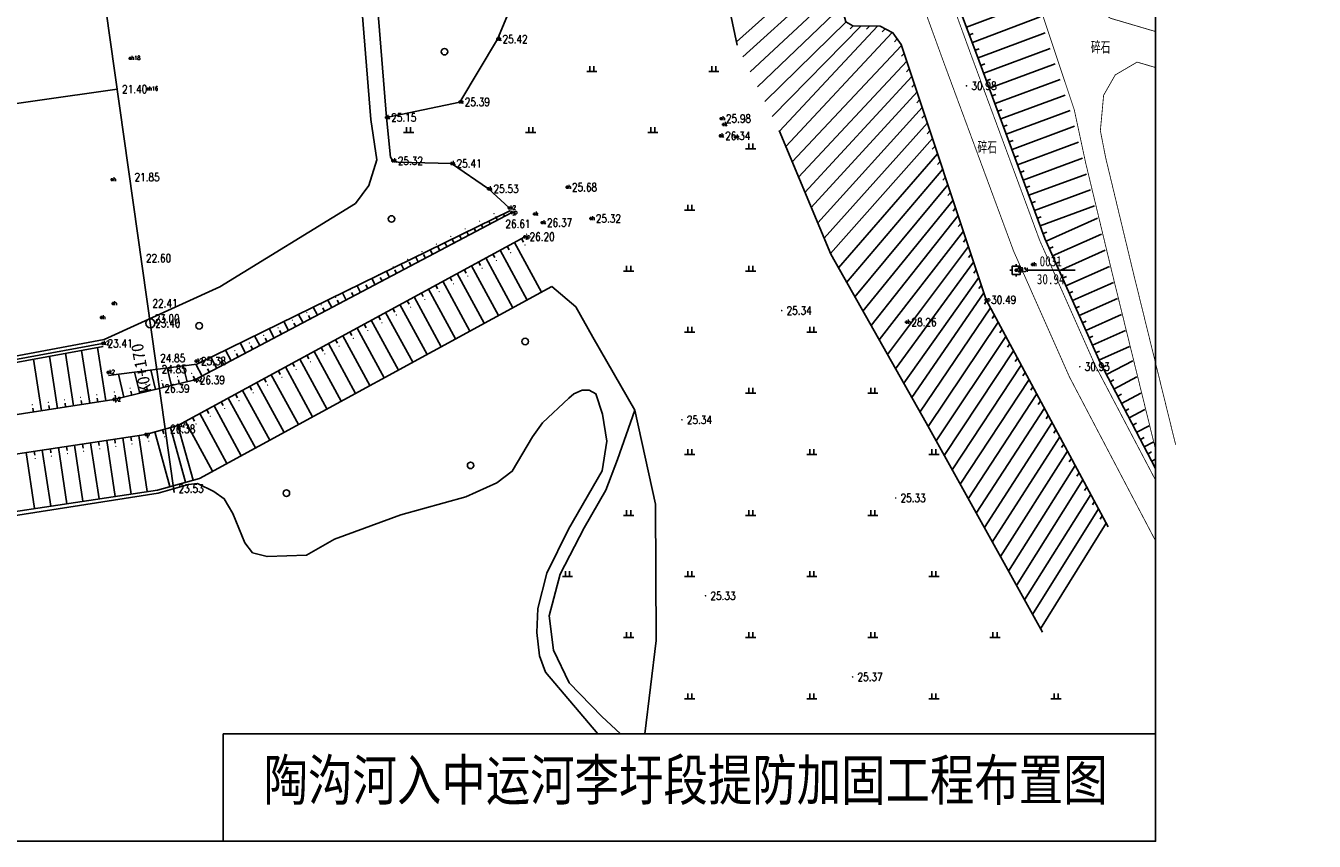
# Model space of a CAD drawing. Extents: x 475446 to 490894, y 3788879 to 3821323.
# Tile 6 of 75: x 475626 to 475785, y 3817560 to 3817660. Entities that reach past the tile are written whole.
import ezdxf
from ezdxf.enums import TextEntityAlignment as Align

# ---------------------------------------------------------------- set-up
doc = ezdxf.new("R2010")
doc.units = 0
doc.header["$LTSCALE"] = 0.5
doc.header["$PDMODE"] = 34
doc.header["$PDSIZE"] = 0.2
doc.linetypes.add('X3', pattern=[5, 4, -1])
doc.layers.get('0').update_dxf_attribs({"linetype": 'CONTINUOUS'})
for name, color, linetype in [('DLSS', 4, 'CONTINUOUS'), ('DMTZ', 3, 'CONTINUOUS'), ('dmx', 1, 'CONTINUOUS'), ('GCD', 1, 'CONTINUOUS'), ('JMD', 6, 'CONTINUOUS'), ('KZD', 1, 'CONTINUOUS'), ('SXSS', 5, 'CONTINUOUS'), ('ZBTZ', 3, 'CONTINUOUS'), ('zdh', 7, 'CONTINUOUS')]:
    doc.layers.add(name, color=color, linetype=linetype)
doc.styles.add('-仿宋_GB2312', font='simfang_0.ttf', dxfattribs={"width": 0.8})
doc.styles.add('HZ', font='rs.shx', dxfattribs={"width": 0.8, "bigfont": 'hztxt.shx'})
doc.styles.add('正等线体', font='simhei_0.ttf')
doc.styles.add('黑体', font='simhei_0.ttf')
doc.linetypes.add('10421', pattern='A,2,[150,AAA.SHX,S=0.5,R=0,X=0,Y=0.5],1e-11', length=2)
doc.linetypes.add('10422', pattern='A,0.75,[150,AAA.SHX,S=0.5,R=0,X=0,Y=0.5],1.5,[177,AAA.SHX,S=1,R=0,X=0,Y=0.4],0.75', length=3)
doc.linetypes.add('1161', pattern='A,0,[149,AAA.SHX,S=0.15,R=0,X=0,Y=0],-1.6', length=1.6)

# ---------------------------------------------------------------- blocks, each defined once
blk = doc.blocks.new('GC200')
at = {"linetype": 'Continuous', "const_width": 0.2, "flags": 128}
blk.add_lwpolyline([(-0.1, 0, 1), (0.1, 0, 1)], format="xyb", close=True, dxfattribs=at)
blk = doc.blocks.new('gc119')
for p, q in [((-1.25, 0), (1.25, 0)), ((-0.5, 1.3), (-0.5, 0)), ((0.5, 1.3), (0.5, 0))]:
    blk.add_line(p, q)
blk = doc.blocks.new('gc326')
blk.add_circle((0, 0), 0.8)
blk = doc.blocks.new('*U4')
at = {"linetype": 'Continuous'}
for points in [[(-0.15, 0), (-0.14, -0.06), (-0.14, 0.06)], [(-0.14, 0.06), (-0.11, -0.11), (-0.11, 0.11)], [(-0.11, -0.11), (-0.14, 0.06), (-0.14, -0.06)], [(-0.11, 0.11), (-0.06, -0.14), (-0.06, 0.14)], [(-0.06, -0.14), (-0.11, 0.11), (-0.11, -0.11)], [(-0.06, 0.14), (0, -0.15), (0, 0.15)], [(0, -0.15), (-0.06, 0.14), (-0.06, -0.14)], [(0, 0.15), (0.06, -0.14), (0.06, 0.14)], [(0.06, -0.14), (0, 0.15), (0, -0.15)], [(0.06, 0.14), (0.11, -0.11), (0.11, 0.11)], [(0.11, -0.11), (0.06, 0.14), (0.06, -0.14)], [(0.11, 0.11), (0.14, -0.06), (0.14, 0.06)], [(0.14, -0.06), (0.11, 0.11), (0.11, -0.11)], [(0.15, 0), (0.14, 0.06), (0.14, -0.06)]]:
    blk.add_solid(points, dxfattribs=at)
blk = doc.blocks.new('gc259')
at = {"linetype": 'Continuous', "flags": 128}
for points in [[(-1, 0), (-1.5, 0)], [(-1, -1), (1, -1), (1, 1), (-1, 1), (-1, -1)], [(0, 1), (0, 1.5)], [(1, 0), (1.5, 0)], [(0, -1), (0, -1.5)]]:
    blk.add_lwpolyline(points, dxfattribs=at)
at = {"linetype": 'Continuous'}
blk.add_circle((0, 0), 0.15, dxfattribs=at)
blk.add_point((0, 0), dxfattribs=at)
blk.add_blockref('*U4', (0, 0), dxfattribs=at)

msp = doc.modelspace()

# ---------------------------------------------------------------- linework, layer by layer
for p, q in [((475715.22, 3817645.64), (475715.22, 3817644.99)), ((475715.72, 3817645.64), (475715.72, 3817644.99)), ((475714.84, 3817644.99), (475716.09, 3817644.99)), ((475707.34, 3817637.49), (475708.59, 3817637.49)), ((475707.72, 3817638.14), (475707.72, 3817637.49)), ((475708.22, 3817638.14), (475708.22, 3817637.49)), ((475699.84, 3817629.99), (475701.09, 3817629.99)), ((475700.22, 3817630.64), (475700.22, 3817629.99)), ((475700.72, 3817630.64), (475700.72, 3817629.99)), ((475714.84, 3817629.99), (475716.09, 3817629.99)), ((475715.22, 3817630.64), (475715.22, 3817629.99)), ((475715.72, 3817630.64), (475715.72, 3817629.99)), ((475707.72, 3817623.14), (475707.72, 3817622.49)), ((475708.22, 3817623.14), (475708.22, 3817622.49)), ((475722.72, 3817623.14), (475722.72, 3817622.49)), ((475723.22, 3817623.14), (475723.22, 3817622.49)), ((475707.34, 3817622.49), (475708.59, 3817622.49)), ((475722.34, 3817622.49), (475723.59, 3817622.49)), ((475715.22, 3817615.64), (475715.22, 3817614.99)), ((475715.72, 3817615.64), (475715.72, 3817614.99)), ((475730.22, 3817615.64), (475730.22, 3817614.99)), ((475730.72, 3817615.64), (475730.72, 3817614.99)), ((475714.84, 3817614.99), (475716.09, 3817614.99)), ((475729.84, 3817614.99), (475731.09, 3817614.99)), ((475707.34, 3817607.49), (475708.59, 3817607.49)), ((475707.72, 3817608.14), (475707.72, 3817607.49)), ((475708.22, 3817608.14), (475708.22, 3817607.49)), ((475722.34, 3817607.49), (475723.59, 3817607.49)), ((475722.72, 3817608.14), (475722.72, 3817607.49)), ((475723.22, 3817608.14), (475723.22, 3817607.49)), ((475737.34, 3817607.49), (475738.59, 3817607.49)), ((475737.72, 3817608.14), (475737.72, 3817607.49)), ((475738.22, 3817608.14), (475738.22, 3817607.49)), ((475699.84, 3817599.99), (475701.09, 3817599.99)), ((475700.22, 3817600.64), (475700.22, 3817599.99)), ((475700.72, 3817600.64), (475700.72, 3817599.99)), ((475714.84, 3817599.99), (475716.09, 3817599.99)), ((475715.22, 3817600.64), (475715.22, 3817599.99)), ((475715.72, 3817600.64), (475715.72, 3817599.99)), ((475729.84, 3817599.99), (475731.09, 3817599.99)), ((475730.22, 3817600.64), (475730.22, 3817599.99)), ((475730.72, 3817600.64), (475730.72, 3817599.99)), ((475692.72, 3817593.14), (475692.72, 3817592.49)), ((475693.22, 3817593.14), (475693.22, 3817592.49)), ((475707.72, 3817593.14), (475707.72, 3817592.49)), ((475708.22, 3817593.14), (475708.22, 3817592.49)), ((475722.72, 3817593.14), (475722.72, 3817592.49)), ((475723.22, 3817593.14), (475723.22, 3817592.49)), ((475737.72, 3817593.14), (475737.72, 3817592.49)), ((475738.22, 3817593.14), (475738.22, 3817592.49)), ((475692.34, 3817592.49), (475693.59, 3817592.49)), ((475707.34, 3817592.49), (475708.59, 3817592.49)), ((475722.34, 3817592.49), (475723.59, 3817592.49)), ((475737.34, 3817592.49), (475738.59, 3817592.49)), ((475700.22, 3817585.64), (475700.22, 3817584.99)), ((475700.72, 3817585.64), (475700.72, 3817584.99)), ((475715.22, 3817585.64), (475715.22, 3817584.99)), ((475715.72, 3817585.64), (475715.72, 3817584.99)), ((475730.22, 3817585.64), (475730.22, 3817584.99)), ((475730.72, 3817585.64), (475730.72, 3817584.99)), ((475745.22, 3817585.64), (475745.22, 3817584.99)), ((475745.72, 3817585.64), (475745.72, 3817584.99)), ((475699.84, 3817584.99), (475701.09, 3817584.99)), ((475714.84, 3817584.99), (475716.09, 3817584.99)), ((475729.84, 3817584.99), (475731.09, 3817584.99)), ((475744.84, 3817584.99), (475746.09, 3817584.99)), ((475707.34, 3817577.49), (475708.59, 3817577.49)), ((475707.72, 3817578.14), (475707.72, 3817577.49)), ((475708.22, 3817578.14), (475708.22, 3817577.49)), ((475722.34, 3817577.49), (475723.59, 3817577.49)), ((475722.72, 3817578.14), (475722.72, 3817577.49)), ((475723.22, 3817578.14), (475723.22, 3817577.49)), ((475737.34, 3817577.49), (475738.59, 3817577.49)), ((475737.72, 3817578.14), (475737.72, 3817577.49)), ((475738.22, 3817578.14), (475738.22, 3817577.49)), ((475752.34, 3817577.49), (475753.59, 3817577.49)), ((475752.72, 3817578.14), (475752.72, 3817577.49)), ((475753.22, 3817578.14), (475753.22, 3817577.49))]:
    msp.add_line(p, q)
at = {"linetype": 'Continuous'}
msp.add_lwpolyline([(475446.79, 3817880.56), (475765.2, 3817880.56), (475765.2, 3817559.99), (475446.79, 3817559.99)], close=True, dxfattribs=at)
at = {"linetype": 'Continuous', "flags": 128}
msp.add_lwpolyline([(475476.63, 3817697.07), (475576.45, 3817656.05), (475598.91, 3817650.61), (475617.76, 3817649.51), (475637.65, 3817652.33)], dxfattribs=at)
at = {"color": 3, "linetype": 'Continuous'}
msp.add_lwpolyline([(475765.2, 3817559.99), (475650.67, 3817559.99), (475650.67, 3817573.17), (475765.2, 3817573.17)], close=True, dxfattribs=at)
at = {"linetype": 'Continuous'}
msp.add_circle((475641.72, 3817623.58, 23.41), 0.543, dxfattribs=at)
at = {"layer": 'DLSS', "linetype": 'Continuous', "const_width": 0.1, "elevation": 26.1, "flags": 128}
for points in [[(475765.2, 3817659.4), (475759.66, 3817661.03), (475755.81, 3817663.4), (475750.91, 3817669.18), (475745.14, 3817677.18), (475734.32, 3817692.73), (475729.59, 3817699.06), (475717.98, 3817740.96), (475702.97, 3817796.05), (475691.57, 3817854.92), (475686.95, 3817880.56)], [(475619.63, 3817817.53), (475632.39, 3817810.63), (475647.33, 3817800.67), (475661.83, 3817788.55), (475676.61, 3817773.94), (475685.29, 3817762.41), (475698, 3817739.25), (475713.04, 3817710.14), (475722.67, 3817696.11), (475727.47, 3817687.75), (475739.23, 3817655.46), (475747.76, 3817632.43), (475754.63, 3817616.96), (475765.2, 3817596.85)]]:
    msp.add_lwpolyline(points, dxfattribs=at)
at = {"layer": 'DLSS', "linetype": 'X3', "const_width": 0.1, "elevation": 26.1, "flags": 128}
for points in [[(475730.72, 3817688.93), (475742.48, 3817656.66), (475750.97, 3817633.73), (475757.75, 3817618.47), (475765.2, 3817604.3)], [(475765.2, 3817654.98), (475762.93, 3817655.65)]]:
    msp.add_lwpolyline(points, dxfattribs=at)
at = {"layer": 'DLSS', "linetype": 'X3', "const_width": 0.1, "flags": 128}
msp.add_lwpolyline([(475765.2, 3817608.05), (475759.96, 3817629.34), (475756.59, 3817643.34), (475755.21, 3817649.78), (475750.92, 3817662.61)], dxfattribs=at)
at = {"layer": 'DLSS', "linetype": 'Continuous', "const_width": 0.1, "flags": 128}
msp.add_lwpolyline([(475767.66, 3817608.66), (475762.42, 3817629.94), (475759.06, 3817643.91), (475758.41, 3817647.23), (475758.81, 3817651.58), (475760.24, 3817654.08), (475762.93, 3817655.65)], dxfattribs=at)
at = {"layer": 'DMTZ', "linetype": 'Continuous'}
for p, q in [((475725.03, 3817668.28), (475713.7, 3817658.13)), ((475725.56, 3817666.35), (475714.51, 3817656.28)), ((475726.09, 3817664.42), (475715.41, 3817654.45)), ((475741.98, 3817659.92), (475750.14, 3817663)), ((475726.62, 3817662.49), (475716.31, 3817652.63)), ((475742.69, 3817658.05), (475751.02, 3817661.2)), ((475727.17, 3817660.58), (475717.2, 3817650.81)), ((475729.04, 3817660.09), (475718.1, 3817648.99)), ((475731.04, 3817660.06), (475718.99, 3817647.16)), ((475728.04, 3817660.1), (475727.68, 3817659.75)), ((475730.04, 3817660.07), (475729.69, 3817659.71)), ((475731.96, 3817659.75), (475731.62, 3817659.38)), ((475732.85, 3817659.29), (475719.77, 3817645.28)), ((475733.46, 3817658.51), (475733.11, 3817658.14)), ((475742.34, 3817658.99), (475742.8, 3817659.16)), ((475743.39, 3817656.18), (475751.65, 3817659.24)), ((475734, 3817657.67), (475720.56, 3817643.41)), ((475734.31, 3817656.72), (475733.97, 3817656.36)), ((475743.04, 3817657.12), (475743.51, 3817657.29)), ((475744.08, 3817654.3), (475752.26, 3817657.33)), ((475734.63, 3817655.77), (475721.34, 3817641.53)), ((475734.94, 3817654.82), (475734.6, 3817654.46)), ((475743.74, 3817655.24), (475744.21, 3817655.42)), ((475744.78, 3817652.43), (475752.87, 3817655.42)), ((475735.26, 3817653.87), (475722.12, 3817639.66)), ((475744.43, 3817653.37), (475744.9, 3817653.54)), ((475745.47, 3817650.55), (475753.48, 3817653.52)), ((475735.89, 3817651.98), (475722.9, 3817637.78)), ((475735.58, 3817652.93), (475735.24, 3817652.56)), ((475745.13, 3817651.49), (475745.59, 3817651.66)), ((475736.52, 3817650.08), (475723.69, 3817635.9)), ((475736.21, 3817651.03), (475735.87, 3817650.66)), ((475746.17, 3817648.68), (475754.09, 3817651.61)), ((475736.84, 3817649.13), (475736.5, 3817648.76)), ((475745.82, 3817649.61), (475746.29, 3817649.79)), ((475746.86, 3817646.8), (475754.71, 3817649.7)), ((475737.16, 3817648.18), (475724.47, 3817634.03)), ((475737.47, 3817647.23), (475737.14, 3817646.86)), ((475746.51, 3817647.74), (475746.98, 3817647.91)), ((475747.56, 3817644.93), (475755.24, 3817647.77)), ((475737.79, 3817646.28), (475725.25, 3817632.15)), ((475738.1, 3817645.34), (475737.77, 3817644.96)), ((475747.21, 3817645.86), (475747.68, 3817646.04)), ((475748.25, 3817643.05), (475755.72, 3817645.81)), ((475738.42, 3817644.39), (475726.24, 3817630.38)), ((475747.9, 3817643.99), (475748.37, 3817644.16)), ((475748.94, 3817641.17), (475756.21, 3817643.86)), ((475739.05, 3817642.49), (475727.24, 3817628.61)), ((475738.74, 3817643.44), (475738.41, 3817643.06)), ((475748.6, 3817642.11), (475749.07, 3817642.29)), ((475739.68, 3817640.59), (475728.24, 3817626.84)), ((475739.37, 3817641.54), (475739.05, 3817641.16)), ((475749.64, 3817639.3), (475756.69, 3817641.91)), ((475740, 3817639.64), (475739.68, 3817639.26)), ((475749.29, 3817640.24), (475749.76, 3817640.41)), ((475750.33, 3817637.42), (475757.18, 3817639.96)), ((475740.32, 3817638.69), (475729.24, 3817625.07)), ((475740.63, 3817637.75), (475740.32, 3817637.36)), ((475749.98, 3817638.36), (475750.45, 3817638.53)), ((475751.03, 3817635.55), (475757.67, 3817638)), ((475683.47, 3817635.79), (475683.3, 3817636.11)), ((475684.35, 3817636.26), (475684.12, 3817636.7)), ((475685.23, 3817636.72), (475685.09, 3817636.99)), ((475740.95, 3817636.8), (475730.24, 3817623.3)), ((475741.26, 3817635.85), (475740.95, 3817635.45)), ((475750.68, 3817636.48), (475751.15, 3817636.66)), ((475751.74, 3817633.68), (475758.04, 3817636.48)), ((475679.93, 3817633.92), (475679.7, 3817634.35)), ((475680.81, 3817634.39), (475680.58, 3817634.83)), ((475681.7, 3817634.85), (475681.5, 3817635.23)), ((475682.58, 3817635.32), (475682.35, 3817635.76)), ((475741.58, 3817634.9), (475731.24, 3817621.54)), ((475751.37, 3817634.61), (475751.84, 3817634.78)), ((475752.55, 3817631.85), (475758.53, 3817634.51)), ((475677.28, 3817632.52), (475677.04, 3817632.96)), ((475678.16, 3817632.98), (475677.9, 3817633.47)), ((475679.04, 3817633.45), (475678.81, 3817633.89)), ((475685.55, 3817633.04), (475685.79, 3817632.6)), ((475686.43, 3817633.52), (475689.76, 3817627.4)), ((475687.31, 3817634), (475687.55, 3817633.56)), ((475742.21, 3817633), (475732.25, 3817619.77)), ((475741.9, 3817633.95), (475741.59, 3817633.55)), ((475752.15, 3817632.77), (475752.6, 3817632.97)), ((475673.74, 3817630.65), (475673.51, 3817631.09)), ((475674.62, 3817631.12), (475674.31, 3817631.71)), ((475675.51, 3817631.58), (475675.27, 3817632.02)), ((475676.39, 3817632.05), (475676.11, 3817632.59)), ((475682.04, 3817631.13), (475682.28, 3817630.69)), ((475682.92, 3817631.61), (475686.25, 3817625.49)), ((475683.8, 3817632.08), (475684.04, 3817631.64)), ((475684.67, 3817632.56), (475688, 3817626.44)), ((475742.84, 3817631.1), (475733.25, 3817618)), ((475742.53, 3817632.05), (475742.23, 3817631.65)), ((475752.96, 3817630.94), (475753.42, 3817631.14)), ((475753.36, 3817630.02), (475759.02, 3817632.54)), ((475671.09, 3817629.25), (475670.71, 3817629.96)), ((475671.97, 3817629.71), (475671.74, 3817630.16)), ((475672.86, 3817630.18), (475672.51, 3817630.84)), ((475679.4, 3817629.69), (475682.73, 3817623.58)), ((475680.28, 3817630.17), (475680.52, 3817629.73)), ((475681.16, 3817630.65), (475684.49, 3817624.53)), ((475743.16, 3817630.16), (475742.87, 3817629.75)), ((475754.18, 3817628.2), (475759.52, 3817630.57)), ((475667.55, 3817627.38), (475667.12, 3817628.2)), ((475668.44, 3817627.84), (475668.2, 3817628.29)), ((475669.32, 3817628.31), (475668.91, 3817629.08)), ((475670.2, 3817628.78), (475669.97, 3817629.22)), ((475676.77, 3817628.26), (475677.01, 3817627.82)), ((475677.65, 3817628.74), (475680.98, 3817622.62)), ((475678.53, 3817629.22), (475678.77, 3817628.78)), ((475743.48, 3817629.21), (475734.25, 3817616.23)), ((475743.79, 3817628.26), (475743.5, 3817627.85)), ((475753.77, 3817629.11), (475754.23, 3817629.31)), ((475754.99, 3817626.37), (475760.01, 3817628.6)), ((475664.02, 3817625.51), (475663.52, 3817626.44)), ((475664.9, 3817625.98), (475664.67, 3817626.42)), ((475665.78, 3817626.44), (475665.32, 3817627.32)), ((475666.67, 3817626.91), (475666.43, 3817627.35)), ((475673.26, 3817626.35), (475673.5, 3817625.91)), ((475674.13, 3817626.83), (475677.46, 3817620.71)), ((475675.01, 3817627.3), (475675.25, 3817626.86)), ((475675.89, 3817627.78), (475679.22, 3817621.66)), ((475744.11, 3817627.31), (475735.25, 3817614.46)), ((475744.44, 3817626.37), (475744.16, 3817625.95)), ((475754.58, 3817627.28), (475755.04, 3817627.49)), ((475755.8, 3817624.54), (475760.5, 3817626.63)), ((475662.25, 3817624.57), (475661.72, 3817625.56)), ((475663.13, 3817625.04), (475662.9, 3817625.48)), ((475670.62, 3817624.91), (475673.95, 3817618.8)), ((475671.5, 3817625.39), (475671.74, 3817624.95)), ((475672.38, 3817625.87), (475675.71, 3817619.75)), ((475744.91, 3817625.49), (475736.25, 3817612.69)), ((475755.4, 3817625.46), (475755.85, 3817625.66)), ((475658.71, 3817622.7), (475658.13, 3817623.8)), ((475659.59, 3817623.17), (475659.36, 3817623.61)), ((475660.48, 3817623.64), (475659.93, 3817624.68)), ((475661.36, 3817624.11), (475661.13, 3817624.55)), ((475667.99, 3817623.48), (475668.22, 3817623.04)), ((475668.86, 3817623.96), (475672.19, 3817617.84)), ((475669.74, 3817624.44), (475669.98, 3817624)), ((475745.86, 3817623.73), (475737.25, 3817610.92)), ((475745.39, 3817624.61), (475745.11, 3817624.19)), ((475756.21, 3817623.63), (475756.67, 3817623.83)), ((475756.62, 3817622.71), (475760.99, 3817624.66)), ((475655.17, 3817620.84), (475654.53, 3817622.05)), ((475656.06, 3817621.3), (475655.82, 3817621.74)), ((475656.94, 3817621.77), (475656.33, 3817622.93)), ((475657.83, 3817622.24), (475657.59, 3817622.68)), ((475664.47, 3817621.57), (475664.71, 3817621.13)), ((475665.35, 3817622.05), (475668.68, 3817615.93)), ((475666.23, 3817622.52), (475666.47, 3817622.08)), ((475667.11, 3817623), (475670.44, 3817616.88)), ((475746.81, 3817621.96), (475738.23, 3817609.15)), ((475746.33, 3817622.84), (475746.06, 3817622.43)), ((475757.02, 3817621.8), (475757.48, 3817622)), ((475757.43, 3817620.89), (475761.48, 3817622.69)), ((475634.28, 3817613.76), (475633.27, 3817620.26)), ((475636.25, 3817614.06), (475635.24, 3817620.62)), ((475651.64, 3817618.97), (475650.94, 3817620.29)), ((475653.41, 3817619.9), (475652.74, 3817621.17)), ((475654.29, 3817620.37), (475654.06, 3817620.81)), ((475661.84, 3817620.13), (475665.17, 3817614.02)), ((475662.72, 3817620.61), (475662.95, 3817620.17)), ((475663.59, 3817621.09), (475666.92, 3817614.97)), ((475747.75, 3817620.2), (475739.22, 3817607.37)), ((475747.28, 3817621.08), (475747, 3817620.67)), ((475757.83, 3817619.97), (475758.29, 3817620.18)), ((475758.24, 3817619.06), (475761.97, 3817620.72)), ((475628.35, 3817612.84), (475627.37, 3817619.17)), ((475630.32, 3817613.14), (475629.34, 3817619.53)), ((475632.3, 3817613.45), (475631.3, 3817619.9)), ((475648.1, 3817617.1), (475647.32, 3817618.57)), ((475649.87, 3817618.03), (475649.14, 3817619.41)), ((475650.75, 3817618.5), (475650.52, 3817618.94)), ((475652.52, 3817619.43), (475652.29, 3817619.88)), ((475659.2, 3817618.7), (475659.44, 3817618.26)), ((475660.08, 3817619.18), (475663.41, 3817613.06)), ((475660.96, 3817619.66), (475661.2, 3817619.22)), ((475748.7, 3817618.44), (475740.21, 3817605.59)), ((475748.23, 3817619.32), (475747.95, 3817618.9)), ((475758.69, 3817618.17), (475759.13, 3817618.4)), ((475759.15, 3817617.28), (475762.4, 3817618.99)), ((475638.47, 3817614.51), (475637.79, 3817617.34)), ((475640.41, 3817614.98), (475639.78, 3817617.59)), ((475642.36, 3817615.45), (475641.78, 3817617.85)), ((475644.3, 3817615.92), (475643.77, 3817618.11)), ((475646.25, 3817616.39), (475645.77, 3817618.37)), ((475647.22, 3817616.63), (475646.98, 3817617.07)), ((475648.99, 3817617.56), (475648.75, 3817618.01)), ((475656.57, 3817617.27), (475659.9, 3817611.15)), ((475657.45, 3817617.74), (475657.68, 3817617.3)), ((475658.32, 3817618.22), (475661.65, 3817612.1)), ((475749.17, 3817617.56), (475748.9, 3817617.14)), ((475760.08, 3817615.51), (475762.89, 3817616.99)), ((475639.44, 3817614.75), (475639.33, 3817615.23)), ((475641.39, 3817615.22), (475641.27, 3817615.7)), ((475643.33, 3817615.68), (475643.21, 3817616.17)), ((475645.28, 3817616.15), (475645.16, 3817616.64)), ((475653.05, 3817615.35), (475656.38, 3817609.24)), ((475653.93, 3817615.83), (475654.17, 3817615.39)), ((475654.81, 3817616.31), (475658.14, 3817610.19)), ((475655.69, 3817616.79), (475655.93, 3817616.35)), ((475749.65, 3817616.68), (475741.2, 3817603.82)), ((475750.12, 3817615.8), (475749.85, 3817615.38)), ((475759.62, 3817616.39), (475760.06, 3817616.63)), ((475631.31, 3817613.3), (475631.24, 3817613.79)), ((475633.29, 3817613.6), (475633.21, 3817614.1)), ((475635.27, 3817613.91), (475635.19, 3817614.4)), ((475637.5, 3817614.28), (475637.38, 3817614.76)), ((475650.42, 3817613.92), (475650.66, 3817613.48)), ((475651.3, 3817614.4), (475654.63, 3817608.28)), ((475652.18, 3817614.88), (475652.41, 3817614.44)), ((475750.59, 3817614.92), (475742.18, 3817602.04)), ((475751.07, 3817614.04), (475750.79, 3817613.62)), ((475760.55, 3817614.62), (475760.99, 3817614.86)), ((475761.01, 3817613.74), (475763.39, 3817614.99)), ((475627.36, 3817612.69), (475627.28, 3817613.18)), ((475629.34, 3817612.99), (475629.26, 3817613.49)), ((475647.78, 3817612.49), (475651.11, 3817606.37)), ((475648.66, 3817612.96), (475648.9, 3817612.52)), ((475649.54, 3817613.44), (475652.87, 3817607.32)), ((475751.54, 3817613.15), (475743.17, 3817600.26)), ((475752.01, 3817612.27), (475751.74, 3817611.85)), ((475761.48, 3817612.85), (475761.92, 3817613.09)), ((475761.94, 3817611.97), (475763.89, 3817612.99)), ((475643.22, 3817610.51), (475643.36, 3817610.03)), ((475644.19, 3817610.78), (475646.05, 3817604.06)), ((475645.11, 3817611.03), (475646.98, 3817604.32)), ((475645.15, 3817611.05), (475645.39, 3817610.61)), ((475646.03, 3817611.53), (475649.36, 3817605.41)), ((475646.91, 3817612.01), (475647.14, 3817611.57)), ((475752.49, 3817611.39), (475744.16, 3817598.49)), ((475752.96, 3817610.51), (475752.69, 3817610.09)), ((475762.41, 3817611.08), (475762.85, 3817611.32)), ((475762.87, 3817610.2), (475764.39, 3817610.99)), ((475634.38, 3817608.91), (475635.42, 3817602.02)), ((475635.37, 3817609.06), (475635.44, 3817608.57)), ((475636.36, 3817609.21), (475637.39, 3817602.32)), ((475637.35, 3817609.36), (475637.42, 3817608.86)), ((475638.34, 3817609.51), (475639.37, 3817602.62)), ((475639.32, 3817609.66), (475639.4, 3817609.16)), ((475640.31, 3817609.8), (475641.35, 3817602.92)), ((475641.3, 3817609.97), (475641.43, 3817609.49)), ((475642.26, 3817610.24), (475644.13, 3817603.53)), ((475753.43, 3817609.63), (475745.14, 3817596.71)), ((475763.34, 3817609.31), (475763.78, 3817609.55)), ((475763.8, 3817608.43), (475764.88, 3817609)), ((475626.47, 3817607.72), (475627.5, 3817600.84)), ((475627.46, 3817607.87), (475627.53, 3817607.38)), ((475628.45, 3817608.02), (475629.48, 3817601.13)), ((475629.44, 3817608.17), (475629.51, 3817607.67)), ((475630.42, 3817608.32), (475631.46, 3817601.43)), ((475631.41, 3817608.47), (475631.49, 3817607.97)), ((475632.4, 3817608.62), (475633.44, 3817601.73)), ((475633.39, 3817608.76), (475633.47, 3817608.27)), ((475754.38, 3817607.87), (475746.13, 3817594.93)), ((475753.91, 3817608.75), (475753.64, 3817608.33)), ((475764.27, 3817607.54), (475764.71, 3817607.78)), ((475755.33, 3817606.11), (475747.12, 3817593.16)), ((475754.85, 3817606.99), (475754.59, 3817606.57)), ((475764.73, 3817606.66), (475765.18, 3817606.89)), ((475756.27, 3817604.35), (475748.11, 3817591.38)), ((475755.8, 3817605.23), (475755.53, 3817604.8)), ((475757.22, 3817602.58), (475749.09, 3817589.61)), ((475756.75, 3817603.46), (475756.48, 3817603.04)), ((475757.69, 3817601.7), (475757.43, 3817601.28)), ((475758.17, 3817600.82), (475750.08, 3817587.83)), ((475758.64, 3817599.94), (475758.38, 3817599.52)), ((475759.11, 3817599.06), (475751.07, 3817586.05))]:
    msp.add_line(p, q, dxfattribs=at)
at = {"layer": 'DMTZ', "linetype": '10421', "flags": 128}
for points in [[(475671.52, 3817643.53), (475671.23, 3817643.97), (475670.71, 3817648.85), (475669.65, 3817662.05), (475669, 3817665.49), (475667.34, 3817667.26), (475661.65, 3817667.69), (475659.64, 3817668.22), (475657.74, 3817671.08), (475655.19, 3817683.87), (475653.77, 3817695.08), (475653.59, 3817708.47), (475655.19, 3817726.49), (475654.36, 3817732.82), (475652.53, 3817739.1), (475649.64, 3817744.98), (475645.21, 3817752.46), (475641.16, 3817763.77), (475636.64, 3817773.78), (475632.79, 3817779.44), (475619.24, 3817797.81), (475613.72, 3817806.16), (475608.07, 3817820.4), (475605.47, 3817820.35)], [(475670.71, 3817648.85), (475679.74, 3817650.75), (475684.38, 3817658.47), (475687.99, 3817667.24), (475686.9, 3817669.26), (475685.18, 3817670.37), (475674.45, 3817673.1), (475669.67, 3817675.52), (475667.45, 3817677.79), (475662.86, 3817685.79), (475660.86, 3817691.57), (475659.95, 3817702.75), (475661.28, 3817711.49), (475662.16, 3817715.03), (475662.44, 3817716.3), (475662.29, 3817717.61), (475660.34, 3817722.48), (475659.27, 3817723.75), (475655.19, 3817726.49)], [(475702.44, 3817573.17), (475703.87, 3817584.64), (475703.77, 3817601.37), (475701.21, 3817612.9), (475696.09, 3817621.86), (475693.99, 3817625.6), (475691.03, 3817628.09)], [(475699.45, 3817573.17), (475697.19, 3817575.32), (475693.16, 3817579.43), (475691.24, 3817583.45), (475690.69, 3817587.66), (475692.07, 3817592.78), (475694.99, 3817598.45), (475697.65, 3817603.11), (475699.11, 3817606.86), (475701.21, 3817612.9)]]:
    msp.add_lwpolyline(points, dxfattribs=at)
at = {"layer": 'DMTZ', "linetype": 'Continuous'}
for points in [[(475685.08, 3817761.21), (475712.75, 3817708.9), (475722.32, 3817693.3), (475724.06, 3817688.08), (475723.84, 3817685.85), (475721.94, 3817683.74), (475721.62, 3817681.83), (475721.78, 3817680.1), (475727.13, 3817660.61), (475727.99, 3817660.1), (475731.37, 3817660.06), (475732.93, 3817659.25), (475733.95, 3817657.8), (475744.39, 3817626.47), (475759.35, 3817598.61)], [(475765.2, 3817605.77), (475758.37, 3817618.77), (475751.6, 3817633.99), (475743.13, 3817656.89), (475731.24, 3817688.4)], [(475686.12, 3817637.19), (475647.19, 3817616.62), (475637.24, 3817614.21)], [(475597.93, 3817606.37), (475602.8, 3817604.75), (475610.23, 3817605.28), (475641.15, 3817609.93), (475645.11, 3817611.03), (475687.7, 3817634.21)], [(475637.24, 3817614.21), (475609.19, 3817609.88), (475604.87, 3817609.98), (475597.65, 3817611.85)]]:
    msp.add_lwpolyline(points, dxfattribs=at)
at = {"layer": 'DMTZ', "linetype": '10421', "flags": 128}
for points in [[(475686.12, 3817637.19, 0, 0, 0), (475688.91, 3817637, 0.00000203, 0.00000203, 0), (475711.73, 3817646.59, 0.00000203, 0.00000203, 0), (475712.13, 3817647.99, 0.00000203, 0.00000203, 0), (475713.05, 3817650.51, 0, 0, 0), (475713.79, 3817657.75, 0, 0, 0)], [(475718.95, 3817647.27, 0, 0, 0), (475717.21, 3817647.32, 0, 0, 0), (475713.61, 3817646.45, 0.00000203, 0.00000203, 0), (475689.84, 3817635.94, 0.00000203, 0.00000203, 0), (475687.7, 3817634.21, 0, 0, 0)]]:
    msp.add_lwpolyline(points, format="xyseb", dxfattribs=at)
at = {"layer": 'DMTZ', "linetype": '10421', "elevation": 23.41, "flags": 128}
msp.add_lwpolyline([(475635.91, 3817621.11, 0.00000202, 0.00000202, 0), (475641.72, 3817623.58, 0, 0, 0), (475650.71, 3817627.66, 0, 0, 0), (475668.37, 3817637.98, 0, 0, 0), (475670.03, 3817640.84, 0, 0, 0), (475670.58, 3817642.33, 0, 0, 0), (475671.23, 3817643.97, 0, 0, 0)], format="xyseb", dxfattribs=at)
at = {"layer": 'DMTZ', "linetype": '10421', "elevation": 25.91, "flags": 128}
msp.add_lwpolyline([(475685.8, 3817637.74), (475683.27, 3817640.09), (475678.73, 3817643.2), (475672.18, 3817643.37), (475671.52, 3817643.53)], dxfattribs=at)
at = {"layer": 'DMTZ', "linetype": '10422', "elevation": 25.91, "flags": 128}
msp.add_lwpolyline([(475636.52, 3817617.55, 0.00000202, 0.00000202, 0), (475647.34, 3817618.94, 0, 0, 0), (475685.8, 3817637.74, 0, 0, 0)], format="xyseb", dxfattribs=at)
at = {"layer": 'DMTZ', "linetype": '10422', "elevation": 23.41, "flags": 128}
msp.add_lwpolyline([(475599.59, 3817618.4), (475607.79, 3817615.95), (475635.86, 3817621.11)], dxfattribs=at)
at = {"layer": 'dmx', "linetype": 'Continuous'}
msp.add_lwpolyline([(475630.65, 3817701.83), (475644.65, 3817602.82)], dxfattribs=at)
at = {"layer": 'KZD', "linetype": 'Continuous'}
msp.add_line((475749.31, 3817630.09, 30.94), (475755.31, 3817630.09, 30.94), dxfattribs=at)
at = {"layer": 'SXSS', "linetype": 'Continuous', "flags": 128}
for points in [[(475607.85, 3817616.32), (475636.03, 3817621.6), (475650.24, 3817628.05), (475666.9, 3817638.28), (475668.57, 3817640.48), (475669.56, 3817643.67), (475668.8, 3817648.62), (475667.75, 3817661.8)], [(475696.7, 3817573.17), (475690.25, 3817580.74), (475689.53, 3817582.75), (475689.19, 3817585.63), (475689.33, 3817588.56), (475690.44, 3817592.89), (475693.08, 3817598.31), (475697.21, 3817605.47), (475697.78, 3817609.12), (475697.25, 3817612.43), (475696.44, 3817614.93), (475695.62, 3817615.39), (475694.75, 3817615.39), (475693.75, 3817614.92), (475693.13, 3817614.4), (475689.9, 3817611.35), (475688.65, 3817609.63), (475686.18, 3817605.42), (475684.28, 3817604), (475680.48, 3817602.29), (475672.49, 3817600.05), (475664.32, 3817597.06), (475660.9, 3817595.11), (475656.05, 3817594.93), (475654.27, 3817595.39), (475653.31, 3817596.61), (475651.84, 3817600.21), (475650.79, 3817602.03), (475649.5, 3817602.94), (475647.5, 3817603.9), (475646.42, 3817603.8), (475642.67, 3817602.73), (475609.72, 3817597.58)]]:
    msp.add_lwpolyline(points, dxfattribs=at)
at = {"layer": 'ZBTZ', "linetype": '1161', "flags": 128}
for points in [[(475713.79, 3817657.75), (475708.27, 3817683.8), (475697.1, 3817720.3), (475692.61, 3817736.35), (475683.9, 3817759.36)], [(475751.29, 3817585.66), (475737, 3817611.37), (475725.29, 3817632.05), (475718.95, 3817647.27)], [(475636.57, 3817617.18), (475647.45, 3817618.58), (475685.96, 3817637.41)], [(475691.03, 3817628.09), (475647.75, 3817604.53), (475642.6, 3817603.11), (475610.99, 3817598.35), (475606.16, 3817598.01), (475597.5, 3817602.48)], [(475599.48, 3817618.05), (475607.77, 3817615.57), (475635.92, 3817620.75)]]:
    msp.add_lwpolyline(points, dxfattribs=at)
at = {"layer": 'zdh', "linetype": 'Continuous'}
for p in [(475684.38, 3817658.47, 25.42), (475639.25, 3817656.11, 22.88), (475641.42, 3817652.35, 22.95), (475679.74, 3817650.75, 25.39), (475670.71, 3817648.85, 25.15), (475711.82, 3817648.71, 25.98), (475712.13, 3817647.99, 26.33), (475711.73, 3817646.59, 26.34), (475713.61, 3817646.45, 26.29), (475671.52, 3817643.53, 25.32), (475678.73, 3817643.2, 25.41), (475637.01, 3817641.22, 21.85), (475683.27, 3817640.09, 25.53), (475692.91, 3817640.28, 25.68), (475685.8, 3817637.74, 25.91), (475686.12, 3817637.19, 26.61), (475688.91, 3817637, 26.42), (475689.84, 3817635.94, 26.37), (475695.84, 3817636.44, 25.32), (475687.7, 3817634.21, 26.2), (475748.06, 3817630.09, 30.94), (475748.07, 3817630.09, 30.94), (475750.07, 3817630.79, 30.93), (475744.39, 3817626.47, 30.49), (475637.14, 3817626, 22.6), (475635.71, 3817624.29, 22.41), (475734.6, 3817623.72, 28.26), (475635.86, 3817621.11, 23.41), (475647.34, 3817618.94, 25.38), (475636.52, 3817617.55, 24.85), (475647.19, 3817616.62, 26.39), (475637.24, 3817614.21, 26.39), (475645.11, 3817611.03, 26.46), (475641.15, 3817609.93, 26.38)]:
    msp.add_point(p, dxfattribs=at)

# ---------------------------------------------------------------- block references
at = {"layer": 'DMTZ', "linetype": 'Continuous', "xscale": 0.375, "yscale": 0.375}
for p in [(475682.16, 3817636.12), (475683.93, 3817637.05), (475678.62, 3817634.25), (475680.39, 3817635.18), (475676.86, 3817633.31), (475687.74, 3817633.2), (475673.32, 3817631.44), (475675.09, 3817632.38), (475684.23, 3817631.29), (475685.98, 3817632.25), (475669.78, 3817629.57), (475671.55, 3817630.51), (475682.47, 3817630.34), (475668.02, 3817628.64), (475678.96, 3817628.42), (475680.71, 3817629.38), (475664.48, 3817626.77), (475666.25, 3817627.71), (475675.44, 3817626.51), (475677.2, 3817627.47), (475660.94, 3817624.9), (475662.71, 3817625.84), (475673.69, 3817625.56), (475659.17, 3817623.97), (475670.17, 3817623.64), (475671.93, 3817624.6), (475655.64, 3817622.1), (475657.41, 3817623.03), (475666.66, 3817621.73), (475668.42, 3817622.69), (475652.1, 3817620.23), (475653.87, 3817621.16), (475664.9, 3817620.78), (475648.56, 3817618.36), (475650.33, 3817619.29), (475661.39, 3817618.86), (475663.15, 3817619.82), (475645.06, 3817617.03), (475646.8, 3817617.43), (475657.88, 3817616.95), (475659.63, 3817617.91), (475637.29, 3817615.15), (475639.23, 3817615.62), (475641.18, 3817616.09), (475643.12, 3817616.56), (475656.12, 3817616), (475627.22, 3817613.58), (475629.2, 3817613.88), (475631.17, 3817614.19), (475633.15, 3817614.49), (475635.13, 3817614.8), (475652.61, 3817614.08), (475654.36, 3817615.04), (475649.09, 3817612.17), (475650.85, 3817613.13), (475647.34, 3817611.22), (475641.54, 3817609.1), (475643.47, 3817609.64), (475645.58, 3817610.26), (475629.57, 3817607.28), (475631.55, 3817607.58), (475633.52, 3817607.87), (475635.5, 3817608.17), (475637.48, 3817608.47), (475639.46, 3817608.77), (475627.59, 3817606.98)]:
    msp.add_blockref('GC200', p, dxfattribs=at)
at = {"layer": 'GCD', "linetype": 'Continuous'}
ref = msp.add_blockref('GC200', (475684.38, 3817658.47, 25.42), dxfattribs=dict(at, xscale=0.5, yscale=0.5, zscale=0.5))
ref.add_attrib('height', '25.42', dxfattribs={"linetype": 'Continuous', "height": 1, "style": 'HZ', "width": 0.8}).set_placement((475684.98, 3817658.47, 25.42), align=Align.MIDDLE_LEFT)
ref = msp.add_blockref('GC200', (475741.97, 3817652.73, 30.98), dxfattribs=dict(at, xscale=0.5, yscale=0.5, zscale=0.5))
ref.add_attrib('height', '30.98', dxfattribs={"linetype": 'Continuous', "height": 1, "style": 'HZ', "width": 0.8}).set_placement((475742.57, 3817652.73, 30.98), align=Align.MIDDLE_LEFT)
ref = msp.add_blockref('GC200', (475637.65, 3817652.33, 21.4), dxfattribs=dict(at, xscale=0.5, yscale=0.5, zscale=0.5))
ref.add_attrib('height', '21.40', dxfattribs={"linetype": 'Continuous', "height": 1, "style": 'HZ', "width": 0.8}).set_placement((475638.25, 3817652.33, 21.4), align=Align.MIDDLE_LEFT)
ref = msp.add_blockref('GC200', (475679.74, 3817650.75, 25.39), dxfattribs=dict(at, xscale=0.5, yscale=0.5, zscale=0.5))
ref.add_attrib('height', '25.39', dxfattribs={"linetype": 'Continuous', "height": 1, "style": 'HZ', "width": 0.8}).set_placement((475680.34, 3817650.75, 25.39), align=Align.MIDDLE_LEFT)
ref = msp.add_blockref('GC200', (475670.71, 3817648.85, 25.15), dxfattribs=dict(at, xscale=0.5, yscale=0.5, zscale=0.5))
ref.add_attrib('height', '25.15', dxfattribs={"linetype": 'Continuous', "height": 1, "style": 'HZ', "width": 0.8}).set_placement((475671.31, 3817648.85, 25.15), align=Align.MIDDLE_LEFT)
ref = msp.add_blockref('GC200', (475711.82, 3817648.71, 25.98), dxfattribs=dict(at, xscale=0.5, yscale=0.5, zscale=0.5))
ref.add_attrib('height', '25.98', dxfattribs={"linetype": 'Continuous', "height": 1, "style": 'HZ', "width": 0.8}).set_placement((475712.42, 3817648.71, 25.98), align=Align.MIDDLE_LEFT)
ref = msp.add_blockref('GC200', (475711.73, 3817646.59, 26.34), dxfattribs=dict(at, xscale=0.5, yscale=0.5, zscale=0.5))
ref.add_attrib('height', '26.34', dxfattribs={"linetype": 'Continuous', "height": 1, "style": 'HZ', "width": 0.8}).set_placement((475712.33, 3817646.59, 26.34), align=Align.MIDDLE_LEFT)
ref = msp.add_blockref('GC200', (475671.52, 3817643.53, 25.32), dxfattribs=dict(at, xscale=0.5, yscale=0.5, zscale=0.5))
ref.add_attrib('height', '25.32', dxfattribs={"linetype": 'Continuous', "height": 1, "style": 'HZ', "width": 0.8}).set_placement((475672.12, 3817643.53, 25.32), align=Align.MIDDLE_LEFT)
ref = msp.add_blockref('GC200', (475678.73, 3817643.2, 25.41), dxfattribs=dict(at, xscale=0.5, yscale=0.5, zscale=0.5))
ref.add_attrib('height', '25.41', dxfattribs={"linetype": 'Continuous', "height": 1, "style": 'HZ', "width": 0.8}).set_placement((475679.33, 3817643.2, 25.41), align=Align.MIDDLE_LEFT)
ref = msp.add_blockref('GC200', (475639.18, 3817641.53, 21.85), dxfattribs=dict(at, xscale=0.5, yscale=0.5, zscale=0.5))
ref.add_attrib('height', '21.85', dxfattribs={"linetype": 'Continuous', "height": 1, "style": 'HZ', "width": 0.8}).set_placement((475639.78, 3817641.53), align=Align.MIDDLE_LEFT)
ref = msp.add_blockref('GC200', (475683.27, 3817640.09, 25.53), dxfattribs=dict(at, xscale=0.5, yscale=0.5, zscale=0.5))
ref.add_attrib('height', '25.53', dxfattribs={"linetype": 'Continuous', "height": 1, "style": 'HZ', "width": 0.8}).set_placement((475683.87, 3817640.09, 25.53), align=Align.MIDDLE_LEFT)
ref = msp.add_blockref('GC200', (475692.91, 3817640.28, 25.68), dxfattribs=dict(at, xscale=0.5, yscale=0.5, zscale=0.5))
ref.add_attrib('height', '25.68', dxfattribs={"linetype": 'Continuous', "height": 1, "style": 'HZ', "width": 0.8}).set_placement((475693.51, 3817640.28, 25.68), align=Align.MIDDLE_LEFT)
ref = msp.add_blockref('GC200', (475686.12, 3817637.19, 26.61), dxfattribs=dict(at, xscale=0.5, yscale=0.5, zscale=0.5))
ref.add_attrib('height', '26.61', dxfattribs={"linetype": 'Continuous', "height": 1, "style": 'HZ', "width": 0.8}).set_placement((475685.33, 3817635.79, 26.61), align=Align.MIDDLE_LEFT)
ref = msp.add_blockref('GC200', (475689.84, 3817635.94, 26.37), dxfattribs=dict(at, xscale=0.5, yscale=0.5, zscale=0.5))
ref.add_attrib('height', '26.37', dxfattribs={"linetype": 'Continuous', "height": 1, "style": 'HZ', "width": 0.8}).set_placement((475690.44, 3817635.94, 26.37), align=Align.MIDDLE_LEFT)
ref = msp.add_blockref('GC200', (475695.84, 3817636.44, 25.32), dxfattribs=dict(at, xscale=0.5, yscale=0.5, zscale=0.5))
ref.add_attrib('height', '25.32', dxfattribs={"linetype": 'Continuous', "height": 1, "style": 'HZ', "width": 0.8}).set_placement((475696.44, 3817636.44, 25.32), align=Align.MIDDLE_LEFT)
ref = msp.add_blockref('GC200', (475687.7, 3817634.21, 26.2), dxfattribs=dict(at, xscale=0.5, yscale=0.5, zscale=0.5))
ref.add_attrib('height', '26.20', dxfattribs={"linetype": 'Continuous', "height": 1, "style": 'HZ', "width": 0.8}).set_placement((475688.3, 3817634.21, 26.2), align=Align.MIDDLE_LEFT)
ref = msp.add_blockref('GC200', (475640.59, 3817631.58, 22.6), dxfattribs=dict(at, xscale=0.5, yscale=0.5, zscale=0.5))
ref.add_attrib('height', '22.60', dxfattribs={"linetype": 'Continuous', "height": 1, "style": 'HZ', "width": 0.8}).set_placement((475641.19, 3817631.58), align=Align.MIDDLE_LEFT)
ref = msp.add_blockref('GC200', (475641.38, 3817625.98, 22.41), dxfattribs=dict(at, xscale=0.5, yscale=0.5, zscale=0.5))
ref.add_attrib('height', '22.41', dxfattribs={"linetype": 'Continuous', "height": 1, "style": 'HZ', "width": 0.8}).set_placement((475641.98, 3817626.03, -22.41), align=Align.MIDDLE_LEFT)
ref = msp.add_blockref('GC200', (475744.39, 3817626.47, 30.49), dxfattribs=dict(at, xscale=0.5, yscale=0.5, zscale=0.5))
ref.add_attrib('height', '30.49', dxfattribs={"linetype": 'Continuous', "height": 1, "style": 'HZ', "width": 0.8}).set_placement((475744.99, 3817626.47, 30.49), align=Align.MIDDLE_LEFT)
ref = msp.add_blockref('GC200', (475719.27, 3817625.14, 25.34), dxfattribs=dict(at, xscale=0.5, yscale=0.5, zscale=0.5))
ref.add_attrib('height', '25.34', dxfattribs={"linetype": 'Continuous', "height": 1, "style": 'HZ', "width": 0.8}).set_placement((475719.87, 3817625.14, 25.34), align=Align.MIDDLE_LEFT)
ref = msp.add_blockref('GC200', (475641.64, 3817624.15, 23), dxfattribs=dict(at, xscale=0.5, yscale=0.5, zscale=0.5))
ref.add_attrib('height', '23.00', dxfattribs={"linetype": 'Continuous', "height": 1, "style": 'HZ', "width": 0.8}).set_placement((475642.24, 3817624.15, 23), align=Align.MIDDLE_LEFT)
ref = msp.add_blockref('GC200', (475641.72, 3817623.58, 23.4), dxfattribs=dict(at, xscale=0.5, yscale=0.5, zscale=0.5))
ref.add_attrib('height', '23.40', dxfattribs={"linetype": 'Continuous', "height": 1, "style": 'HZ', "width": 0.8}).set_placement((475642.32, 3817623.58, 23.4), align=Align.MIDDLE_LEFT)
ref = msp.add_blockref('GC200', (475734.6, 3817623.72, 28.26), dxfattribs=dict(at, xscale=0.5, yscale=0.5, zscale=0.5))
ref.add_attrib('height', '28.26', dxfattribs={"linetype": 'Continuous', "height": 1, "style": 'HZ', "width": 0.8}).set_placement((475735.2, 3817623.72, 28.26), align=Align.MIDDLE_LEFT)
ref = msp.add_blockref('GC200', (475635.86, 3817621.11, 23.41), dxfattribs=dict(at, xscale=0.5, yscale=0.5, zscale=0.5))
ref.add_attrib('height', '23.41', dxfattribs={"linetype": 'Continuous', "height": 1, "style": 'HZ', "width": 0.8}).set_placement((475636.46, 3817621.11, 23.41), align=Align.MIDDLE_LEFT)
ref = msp.add_blockref('GC200', (475642.46, 3817618.31, 24.85), dxfattribs=dict(at, xscale=0.5, yscale=0.5, zscale=0.5))
ref.add_attrib('height', '24.85', dxfattribs={"linetype": 'Continuous', "height": 1, "style": 'HZ', "width": 0.8}).set_placement((475642.93, 3817619.31), align=Align.MIDDLE_LEFT)
ref = msp.add_blockref('GC200', (475642.51, 3817617.94, 24.85), dxfattribs=dict(at, xscale=0.5, yscale=0.5, zscale=0.5))
ref.add_attrib('height', '24.85', dxfattribs={"linetype": 'Continuous', "height": 1, "style": 'HZ', "width": 0.8}).set_placement((475643.11, 3817617.94, 24.85), align=Align.MIDDLE_LEFT)
ref = msp.add_blockref('GC200', (475647.34, 3817618.94, 25.38), dxfattribs=dict(at, xscale=0.5, yscale=0.5, zscale=0.5))
ref.add_attrib('height', '25.38', dxfattribs={"linetype": 'Continuous', "height": 1, "style": 'HZ', "width": 0.8}).set_placement((475647.94, 3817618.94, 25.38), align=Align.MIDDLE_LEFT)
ref = msp.add_blockref('GC200', (475755.88, 3817618.25, 30.93), dxfattribs=dict(at, xscale=0.5, yscale=0.5, zscale=0.5))
ref.add_attrib('height', '30.93', dxfattribs={"linetype": 'Continuous', "height": 1, "style": 'HZ', "width": 0.8}).set_placement((475756.48, 3817618.25, 30.93), align=Align.MIDDLE_LEFT)
ref = msp.add_blockref('GC200', (475647.19, 3817616.62, 26.39), dxfattribs=dict(at, xscale=0.5, yscale=0.5, zscale=0.5))
ref.add_attrib('height', '26.39', dxfattribs={"linetype": 'Continuous', "height": 1, "style": 'HZ', "width": 0.8}).set_placement((475647.79, 3817616.62, 26.39), align=Align.MIDDLE_LEFT)
ref = msp.add_blockref('GC200', (475642.85, 3817615.57, 26.39), dxfattribs=dict(at, xscale=0.5, yscale=0.5, zscale=0.5))
ref.add_attrib('height', '26.39', dxfattribs={"linetype": 'Continuous', "height": 1, "style": 'HZ', "width": 0.8}).set_placement((475643.45, 3817615.57), align=Align.MIDDLE_LEFT)
ref = msp.add_blockref('GC200', (475707.02, 3817611.73, 25.34), dxfattribs=dict(at, xscale=0.5, yscale=0.5, zscale=0.5))
ref.add_attrib('height', '25.34', dxfattribs={"linetype": 'Continuous', "height": 1, "style": 'HZ', "width": 0.8}).set_placement((475707.62, 3817611.73, 25.34), align=Align.MIDDLE_LEFT)
ref = msp.add_blockref('GC200', (475643.55, 3817610.6, 26.38), dxfattribs=dict(at, xscale=0.5, yscale=0.5, zscale=0.5))
ref.add_attrib('height', '26.38', dxfattribs={"linetype": 'Continuous', "height": 1, "style": 'HZ', "width": 0.8}).set_placement((475644.15, 3817610.6), align=Align.MIDDLE_LEFT)
ref = msp.add_blockref('GC200', (475644.59, 3817603.28, 23.53), dxfattribs=dict(at, xscale=0.5, yscale=0.5, zscale=0.5))
ref.add_attrib('height', '23.53', dxfattribs={"linetype": 'Continuous', "height": 1, "style": 'HZ', "width": 0.8}).set_placement((475645.19, 3817603.28, 23.53), align=Align.MIDDLE_LEFT)
ref = msp.add_blockref('GC200', (475733.27, 3817602.13, 25.33), dxfattribs=dict(at, xscale=0.5, yscale=0.5, zscale=0.5))
ref.add_attrib('height', '25.33', dxfattribs={"linetype": 'Continuous', "height": 1, "style": 'HZ', "width": 0.8}).set_placement((475733.87, 3817602.13, 25.33), align=Align.MIDDLE_LEFT)
ref = msp.add_blockref('GC200', (475709.92, 3817590.13, 25.33), dxfattribs=dict(at, xscale=0.5, yscale=0.5, zscale=0.5))
ref.add_attrib('height', '25.33', dxfattribs={"linetype": 'Continuous', "height": 1, "style": 'HZ', "width": 0.8}).set_placement((475710.52, 3817590.13, 25.33), align=Align.MIDDLE_LEFT)
ref = msp.add_blockref('GC200', (475727.98, 3817580.16, 25.37), dxfattribs=dict(at, xscale=0.5, yscale=0.5, zscale=0.5))
ref.add_attrib('height', '25.37', dxfattribs={"linetype": 'Continuous', "height": 1, "style": 'HZ', "width": 0.8}).set_placement((475728.58, 3817580.16, 25.37), align=Align.MIDDLE_LEFT)
at = {"layer": 'KZD', "linetype": 'Continuous', "xscale": 0.5, "yscale": 0.5}
msp.add_blockref('gc259', (475748.06, 3817630.09, 30.94), dxfattribs=at)
at = {"layer": 'ZBTZ', "linetype": 'Continuous', "xscale": 0.5, "yscale": 0.5}
for name, p in [('gc326', (475677.85, 3817656.93)), ('gc119', (475695.94, 3817654.5)), ('gc119', (475710.94, 3817654.5)), ('gc119', (475673.44, 3817647)), ('gc119', (475688.44, 3817647)), ('gc119', (475703.44, 3817647)), ('gc326', (475671.34, 3817636.39)), ('gc326', (475647.71, 3817623.27)), ('gc326', (475687.77, 3817621.35)), ('gc326', (475681.06, 3817606.14)), ('gc326', (475658.43, 3817602.73))]:
    msp.add_blockref(name, p, dxfattribs=at)

# ---------------------------------------------------------------- texts
at = {"color": 3, "linetype": 'Continuous', "insert": (475655.64, 3817570.01, 51.72), "char_height": 5, "width": 152.2782, "attachment_point": 1, "style": '-仿宋_GB2312'}
msp.add_mtext('陶沟河入中运河李圩段提防加固工程布置图', dxfattribs=at)
at = {"layer": 'DLSS', "linetype": 'Continuous', "style": 'HZ', "width": 0.8}
for p in [(475758.44, 3817657.53), (475744.51, 3817645.24)]:
    msp.add_text('碎石', height=1.5, dxfattribs=at).set_placement(p, align=Align.MIDDLE)
at = {"layer": 'JMD', "color": 0, "linetype": 'Continuous', "style": '黑体'}
msp.add_text('K0+170', height=1.5, rotation=100.3203, dxfattribs=at).set_placement((475640.6, 3817618.07), align=Align.MIDDLE)
at = {"layer": 'KZD', "linetype": 'Continuous', "style": '正等线体', "width": 0.8}
for s, p in [('0031', (475752.31, 3817631.19, 30.94)), ('30.94', (475752.31, 3817628.99, 30.94))]:
    msp.add_text(s, height=1.25, dxfattribs=at).set_placement(p, align=Align.MIDDLE)
at = {"layer": 'zdh', "linetype": 'Continuous', "style": 'HZ', "width": 0.8}
for s, p in [('k', (475684.51, 3817658.28, 25.42)), ('h18', (475639.37, 3817655.92, 22.88)), ('h16', (475641.54, 3817652.16, 22.95)), ('k', (475679.86, 3817650.56, 25.39)), ('k', (475670.83, 3817648.66, 25.15)), ('h', (475711.95, 3817648.52, 25.98)), ('k', (475711.85, 3817646.41, 26.34)), ('k', (475712.26, 3817647.8, 26.33)), ('k', (475713.74, 3817646.26, 26.29)), ('k', (475671.65, 3817643.34, 25.32)), ('k', (475678.86, 3817643.01, 25.41)), ('h', (475637.14, 3817641.04, 21.85)), ('h', (475693.04, 3817640.09, 25.68)), ('k', (475683.4, 3817639.9, 25.53)), ('k2', (475685.92, 3817637.55, 25.91)), ('jp', (475686.24, 3817637, 26.61)), ('k', (475689.04, 3817636.81, 26.42)), ('k', (475689.97, 3817635.75, 26.37)), ('h', (475695.96, 3817636.25, 25.32)), ('jp', (475687.82, 3817634.02, 26.2)), ('h', (475750.2, 3817630.6, 30.93)), ('003l', (475748.19, 3817629.9, 30.94)), ('003l', (475748.2, 3817629.9, 30.94)), ('h', (475637.26, 3817625.81, 22.6)), ('p', (475744.51, 3817626.28, 30.49)), ('h', (475635.83, 3817624.1, 22.41)), ('h', (475734.73, 3817623.53, 28.26)), ('k2', (475635.98, 3817620.92, 23.41)), ('k2', (475647.46, 3817618.75, 25.38)), ('k2', (475636.65, 3817617.36, 24.85)), ('p2', (475647.32, 3817616.43, 26.39)), ('p2', (475637.37, 3817614.03, 26.39)), ('p2', (475645.24, 3817610.85, 26.46)), ('p', (475641.27, 3817609.74, 26.38))]:
    msp.add_text(s, height=0.5, dxfattribs=at).set_placement(p)

doc.saveas('drawing.dxf')
